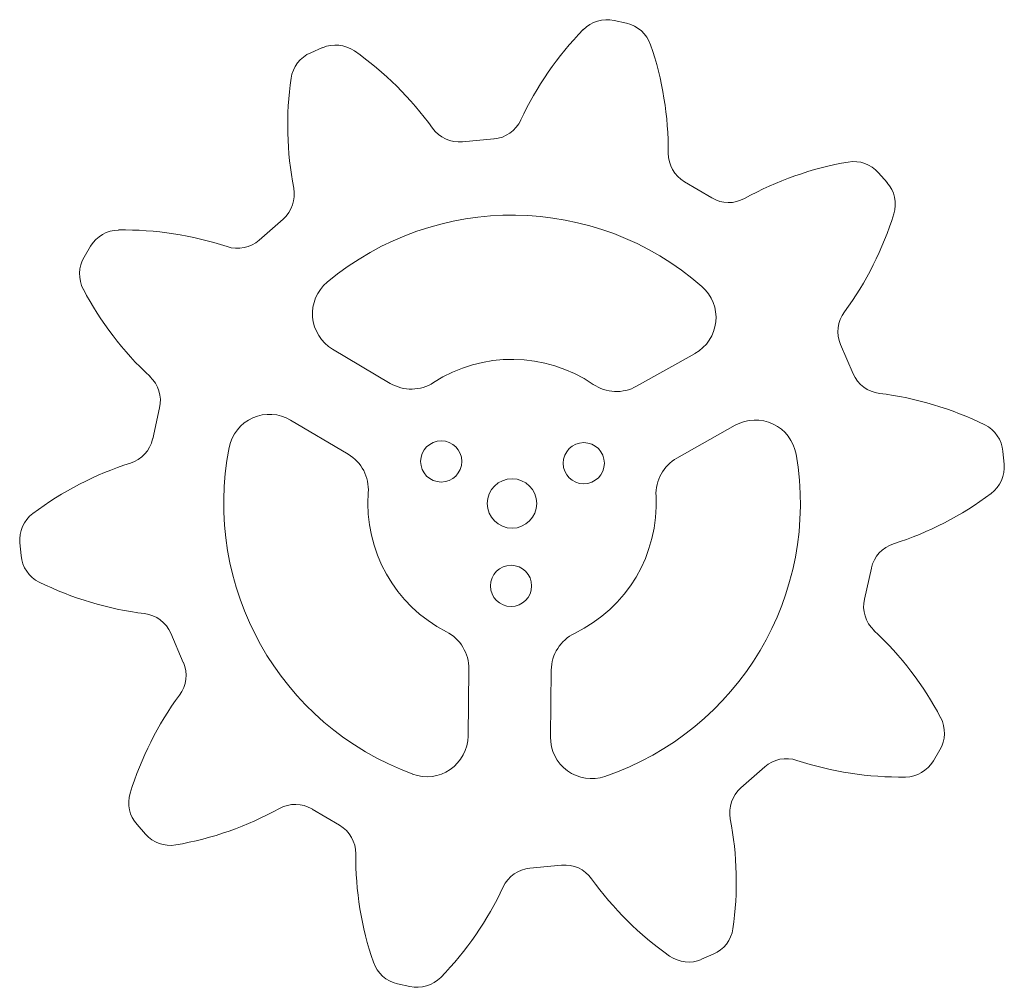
# Model space of a CAD drawing. Header units: millimetres. Extents: x -63 to 57, y 274 to 391.
import ezdxf

# ---------------------------------------------------------------- set-up
doc = ezdxf.new("R2010")
doc.units = ezdxf.units.MM

msp = doc.modelspace()

# ---------------------------------------------------------------- linework, layer by layer
at = {"color": 7, "linetype": 'Continuous', "lineweight": 15}
for p, q in [((11.08, 390.97), (9.56, 391.31)), ((-25.85, 388.02), (-27.27, 387.4)), ((-5.02, 376.94), (-8.86, 376.58)), ((21.42, 369.77), (18.09, 371.74)), ((42.69, 371.66), (41.66, 372.83)), ((-30.62, 367.21), (-33.52, 364.65)), ((-53.98, 363.92), (-54.77, 362.59)), ((-17.62, 347.26), (-24.61, 351.41)), ((38.59, 348.43), (37.06, 351.98)), ((19.38, 350.89), (12.29, 346.91)), ((-45.61, 344.28), (-46.45, 340.51)), ((-29.71, 342.81), (-22.72, 338.66)), ((17.19, 338.19), (24.27, 342.17)), ((56.91, 337.46), (56.76, 339.01)), ((-62.58, 327.89), (-62.43, 326.35)), ((39.94, 321.07), (40.79, 324.84)), ((-44.26, 316.92), (-42.73, 313.38)), ((-8.07, 312.58), (-8.17, 304.45)), ((1.83, 304.34), (1.93, 312.46)), ((48.31, 301.43), (49.1, 302.77)), ((24.95, 298.15), (27.85, 300.7)), ((-27.09, 295.59), (-23.76, 293.61)), ((-48.35, 293.69), (-47.33, 292.53)), ((-0.65, 288.41), (3.19, 288.77)), ((20.18, 277.34), (21.6, 277.95)), ((-16.75, 274.38), (-15.23, 274.04))]:
    msp.add_line(p, q, dxfattribs=at)
for centre, radius in [((-11.43, 337.78), 2.5), ((5.88, 337.57), 2.5), ((-2.83, 332.68), 3), ((-2.95, 322.68), 2.5)]:
    msp.add_circle(centre, radius, dxfattribs=at)
for centre, radius, start, end in [((8.68, 387.41), 4, 77.3203, 135.7575), ((10.2, 387.07), 4, 18.8831, 77.3203), ((34.47, 362.3), 40, 135.7575, 154.9513), ((-25.69, 383.73), 4, 113.3203, 171.7575), ((-24.26, 384.34), 4, 54.8831, 113.3203), ((-44.97, 354.9), 40, 35.6893, 54.8831), ((-23.86, 375.42), 40, 359.6893, 18.8831), ((9.94, 378.57), 40, 171.7575, 190.9513), ((-5.39, 380.92), 4, 275.3203, 334.9513), ((-9.23, 380.57), 4, 215.6893, 275.3203), ((20.14, 375.18), 4, 179.6893, 239.3203), ((44.76, 334.71), 40, 99.7575, 118.9513), ((38.66, 370.19), 4, 41.3203, 99.7575), ((-33.26, 370.21), 4, 311.3203, 10.9513), ((39.68, 369.02), 4, 342.8831, 41.3203), ((23.46, 373.21), 4, 239.3203, 298.9513), ((-2.83, 332.68), 35, 48.7916, 129.8491), ((5.28, 379.62), 40, 323.6893, 342.8831), ((-50.54, 361.88), 4, 90.8831, 149.3203), ((-49.98, 325.89), 40, 71.6893, 90.8831), ((-36.16, 367.66), 4, 251.6893, 311.3203), ((-51.33, 360.55), 4, 149.3203, 207.7575), ((-19.47, 377.31), 40, 207.7575, 226.9513), ((-22.06, 355.71), 5, 129.8491, 239.3203), ((16.93, 355.25), 5, 299.3203, 48.7916), ((40.73, 353.56), 4, 143.6893, 203.3203), ((-2.83, 332.68), 17.5, 55.7081, 122.9325), ((-49.51, 345.16), 4, 347.3203, 46.9513), ((42.26, 350.01), 4, 203.3203, 262.9513), ((-15.07, 351.56), 5, 239.3203, 302.9325), ((9.84, 351.27), 5, 235.7081, 299.3203), ((36.86, 306.35), 40, 63.7575, 82.9513), ((-32.26, 338.51), 5, 59.3203, 168.7916), ((26.72, 337.81), 5, 9.8491, 119.3203), ((52.78, 338.64), 4, 5.3203, 63.7575), ((-50.36, 341.39), 4, 287.6893, 347.3203), ((-2.83, 332.68), 35, 168.7916, 249.8491), ((-25.27, 334.36), 5, 355.7081, 59.3203), ((-2.83, 332.68), 35, 288.7916, 9.8491), ((-36.99, 299.47), 40, 107.6893, 126.8831), ((19.64, 333.83), 5, 119.3203, 182.9325), ((52.92, 337.09), 4, 306.8831, 5.3203), ((-2.83, 332.68), 17.5, 175.7081, 242.9325), ((-2.83, 332.68), 17.5, 295.7081, 2.9325), ((31.32, 365.89), 40, 287.6893, 306.8831), ((-58.59, 328.26), 4, 126.8831, 185.3203), ((44.69, 323.97), 4, 107.6893, 167.3203), ((-58.45, 326.72), 4, 185.3203, 243.7575), ((-42.53, 359.01), 40, 243.7575, 262.9513), ((43.84, 320.2), 4, 167.3203, 226.9513), ((-47.93, 315.34), 4, 23.3203, 82.9513), ((-13.07, 312.64), 5, 359.3203, 62.9325), ((6.93, 312.4), 5, 115.7081, 179.3203), ((13.8, 288.04), 40, 27.7575, 46.9513), ((-46.4, 311.79), 4, 323.6893, 23.3203), ((-10.95, 285.74), 40, 143.6893, 162.8831), ((45.66, 304.81), 4, 329.3203, 27.7575), ((-13.17, 304.51), 5, 249.8491, 359.3203), ((6.83, 304.28), 5, 179.3203, 288.7916), ((30.49, 297.7), 4, 71.6893, 131.3203), ((44.31, 339.47), 40, 251.6893, 270.8831), ((44.87, 303.47), 4, 270.8831, 329.3203), ((27.59, 295.15), 4, 131.3203, 190.9513), ((-45.35, 296.33), 4, 162.8831, 221.3203), ((-50.43, 330.65), 40, 279.7575, 298.9513), ((-29.13, 292.15), 4, 59.3203, 118.9513), ((-15.61, 286.79), 40, 351.7575, 10.9513), ((-25.8, 290.17), 4, 359.6893, 59.3203), ((-44.33, 295.17), 4, 221.3203, 279.7575), ((18.19, 289.94), 40, 179.6893, 198.8831), ((-0.28, 284.43), 4, 95.3203, 154.9513), ((3.57, 284.79), 4, 35.6893, 95.3203), ((39.3, 310.46), 40, 215.6893, 234.8831), ((-40.14, 303.06), 40, 315.7575, 334.9513), ((20.02, 281.63), 4, 293.3203, 351.7575), ((18.59, 281.01), 4, 234.8831, 293.3203), ((-15.87, 278.28), 4, 198.8831, 257.3203), ((-14.35, 277.94), 4, 257.3203, 315.7575)]:
    msp.add_arc(centre, radius, start, end, dxfattribs=at)

doc.saveas('drawing.dxf')
